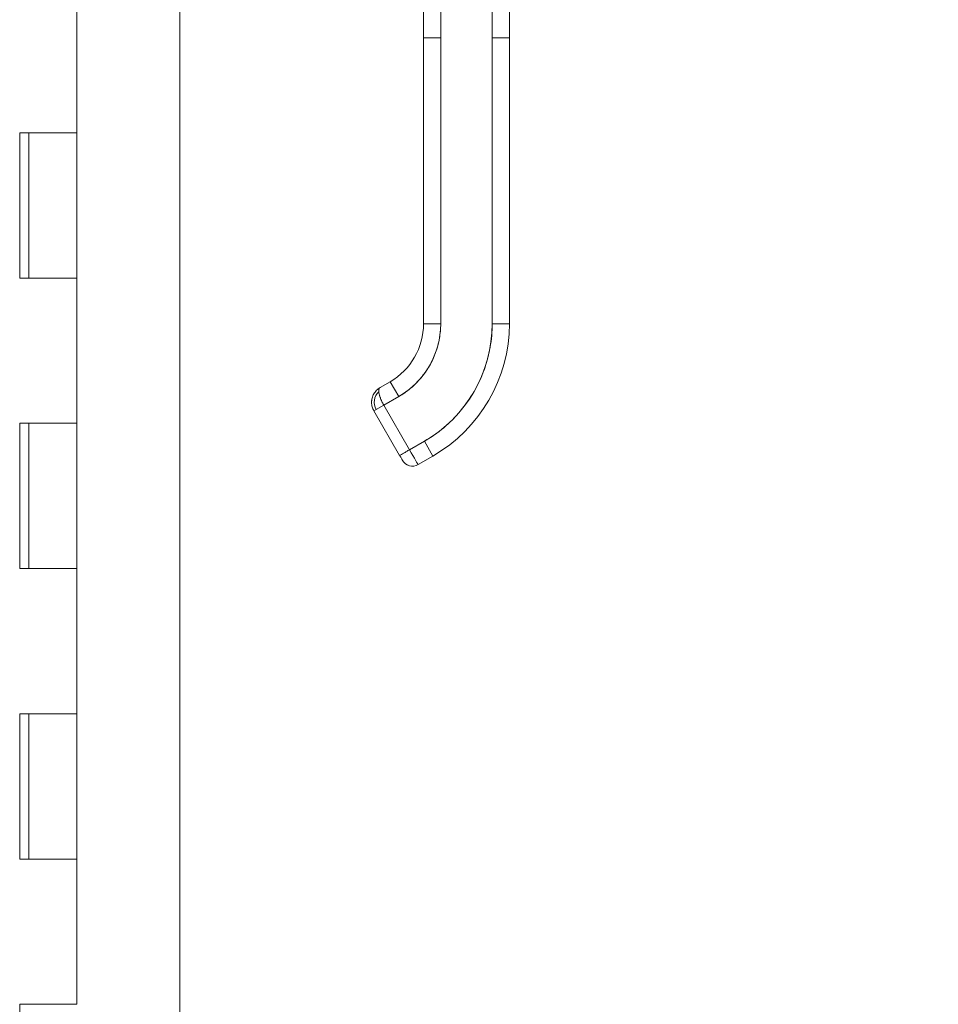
# Model space of a CAD drawing. Header units: inches. Extents: x 16 to 463, y 31 to 294.
# Tile 26 of 110: x 49.91 to 56.23, y 168.6 to 175.38. Entities that reach past the tile are written whole.
import ezdxf

# ---------------------------------------------------------------- set-up
doc = ezdxf.new("R2010")
doc.units = ezdxf.units.IN
doc.header["$LTSCALE"] = 28.571429
doc.header["$MEASUREMENT"] = 0
doc.layers.add('Dimension (ANSI)', color=7, linetype='Continuous', lineweight=5)
doc.layers.add('Visible (ANSI)', color=7, linetype='Continuous', lineweight=5)
doc.styles.add('ROMANS', font='romans.shx')
doc.dimstyles.new('Default (ANSI)', dxfattribs={"dimscale": 28.571429, "dimtxt": 0.1, "dimasz": 0.098425, "dimexe": 0.125, "dimexo": 0.0625, "dimgap": 0.031496, "dimtad": 0, "dimtih": 1, "dimtoh": 1, "dimrnd": 1e-08, "dimzin": 0, "dimdsep": 46, "dimtxsty": 'ROMANS', "dimcen": 0.09, "dimdle": 0.393701, "dimclrd": 256, "dimclre": 256, "dimclrt": 256, "dimadec": 0, "dimazin": 0, "dimtfac": 1, "dimtofl": 0, "dimtmove": 0, "dimatfit": 3, "dimfxl": 1, "dimtolj": 1, "dimtzin": 0, "dimlwd": -1, "dimlwe": -1, "dimarcsym": 0})

# ---------------------------------------------------------------- blocks, each defined once
blk = doc.blocks.new('*D31')
at = {"layer": 'Defpoints', "color": 0, "transparency": 16777216}
for p in [(50.3024, 217.6036), (68.1352, 217.6036), (50.3024, 139.6036)]:
    blk.add_point(p, dxfattribs=at)
at = {"layer": 'Dimension (ANSI)', "transparency": 16777216}
for p, q in [((52.0881, 217.6036), (71.7066, 217.6036)), ((68.1352, 214.7915), (68.1352, 185.694)), ((68.1352, 142.4158), (68.1352, 171.5133)), ((52.0881, 139.6036), (71.7066, 139.6036))]:
    blk.add_line(p, q, dxfattribs=at)
for points in [[(67.6665, 214.7915), (68.6039, 214.7915), (68.1352, 217.6036)], [(67.6665, 142.4158), (68.6039, 142.4158), (68.1352, 139.6036)]]:
    blk.add_solid(points, dxfattribs=at)
at = {"layer": 'Dimension (ANSI)', "transparency": 16777216, "insert": (68.1352, 178.6036), "char_height": 2.85714, "attachment_point": 5, "style": 'ROMANS'}
blk.add_mtext('\\A1;78.00\\PHINGE\\PHEIGHT', dxfattribs=at)

msp = doc.modelspace()

# ---------------------------------------------------------------- linework, layer by layer
at = {"layer": 'Visible (ANSI)'}
for p, q in [((51.0119, 218.5724), (51.0119, 138.6349)), ((52.6899, 175.2572), (52.6899, 176.1833)), ((52.808, 176.1833), (52.808, 175.2572)), ((53.1624, 175.2572), (53.1624, 176.1833)), ((53.2805, 176.1833), (53.2805, 175.2572)), ((50.3024, 174.6036), (50.3024, 175.6036)), ((52.6899, 175.2572), (52.808, 175.2572)), ((52.6899, 173.2887), (52.6899, 175.2572)), ((52.808, 175.2572), (52.6899, 175.2572)), ((52.6899, 175.2572), (52.6899, 174.8044)), ((52.808, 173.2887), (52.808, 175.2572)), ((52.808, 175.2572), (52.808, 173.2887)), ((53.1624, 175.2572), (53.2805, 175.2572)), ((53.2805, 175.2572), (53.1624, 175.2572)), ((53.1624, 173.2887), (53.1624, 175.2572)), ((53.1624, 175.2572), (53.1624, 173.2887)), ((53.2805, 175.2572), (53.2805, 173.2887)), ((53.2805, 173.2887), (53.2805, 175.2572)), ((52.6899, 174.8044), (52.6899, 174.706)), ((52.6899, 174.706), (52.6899, 174.0958)), ((49.9102, 173.6036), (49.9102, 174.6036)), ((49.9102, 174.6036), (49.9788, 174.6036)), ((49.9724, 173.6036), (49.9724, 174.6036)), ((50.3024, 174.6036), (49.9788, 174.6036)), ((49.9788, 174.6036), (50.3024, 174.6036)), ((50.3024, 173.6036), (50.3024, 174.6036)), ((52.6899, 174.0958), (52.6899, 173.9973)), ((52.6899, 173.9973), (52.6899, 173.3871)), ((49.9788, 173.6036), (49.9102, 173.6036)), ((49.9788, 173.6036), (50.3024, 173.6036)), ((50.3024, 173.6036), (49.9788, 173.6036)), ((50.3024, 172.6036), (50.3024, 173.6036)), ((52.6899, 173.3871), (52.6899, 173.2887)), ((52.6899, 173.2887), (52.808, 173.2887)), ((52.808, 173.2887), (52.6899, 173.2887)), ((53.1624, 173.2887), (53.2805, 173.2887)), ((53.2805, 173.2887), (53.1624, 173.2887)), ((52.3914, 172.8504), (52.4596, 172.8897)), ((52.4596, 172.8897), (52.3914, 172.8504)), ((52.5187, 172.7874), (52.4596, 172.8897)), ((52.4596, 172.8897), (52.5187, 172.7874)), ((52.4164, 172.7284), (52.5187, 172.7874)), ((52.5187, 172.7874), (52.4164, 172.7284)), ((52.4164, 172.7284), (52.3482, 172.689)), ((52.4164, 172.7284), (52.5935, 172.4215)), ((52.5935, 172.4215), (52.4164, 172.7284)), ((52.3482, 172.689), (52.5253, 172.3822)), ((52.5253, 172.3822), (52.3482, 172.689)), ((49.9102, 171.6036), (49.9102, 172.6036)), ((49.9102, 172.6036), (49.9788, 172.6036)), ((49.9724, 171.6036), (49.9724, 172.6036)), ((50.3024, 172.6036), (49.9788, 172.6036)), ((49.9788, 172.6036), (50.3024, 172.6036)), ((50.3024, 171.6036), (50.3024, 172.6036)), ((52.6958, 172.4806), (52.5935, 172.4215)), ((52.6958, 172.4806), (52.7549, 172.3783)), ((52.5253, 172.3822), (52.5935, 172.4215)), ((52.6526, 172.3192), (52.7549, 172.3783)), ((49.9788, 171.6036), (49.9102, 171.6036)), ((49.9788, 171.6036), (50.3024, 171.6036)), ((50.3024, 171.6036), (49.9788, 171.6036)), ((50.3024, 170.6036), (50.3024, 171.6036)), ((49.9102, 169.6036), (49.9102, 170.6036)), ((49.9102, 170.6036), (49.9788, 170.6036)), ((49.9724, 169.6036), (49.9724, 170.6036)), ((50.3024, 170.6036), (49.9788, 170.6036)), ((49.9788, 170.6036), (50.3024, 170.6036)), ((50.3024, 169.6036), (50.3024, 170.6036)), ((49.9788, 169.6036), (49.9102, 169.6036)), ((49.9788, 169.6036), (50.3024, 169.6036)), ((50.3024, 169.6036), (49.9788, 169.6036)), ((50.3024, 168.6036), (50.3024, 169.6036)), ((49.9102, 167.6036), (49.9102, 168.6036)), ((49.9102, 168.6036), (49.9788, 168.6036)), ((50.3024, 168.6036), (49.9788, 168.6036)), ((49.9788, 168.6036), (50.3024, 168.6036))]:
    msp.add_line(p, q, dxfattribs=at)
for centre, radius, start, end in [((52.2293, 173.2887), 0.4607, 300, 0), ((52.2293, 173.2887), 0.5788, 300, 0), ((52.2293, 173.2887), 0.9331, 300, 0), ((52.2293, 173.2887), 1.0512, 300, 0), ((52.2293, 173.2887), 1.0512, 300, 0), ((52.4505, 172.7481), 0.0996, 133.00124, 210), ((52.6132, 172.3874), 0.0787, 210, 300), ((52.6132, 172.3874), 0.0787, 209.99741, 300.00164)]:
    msp.add_arc(centre, radius, start, end, dxfattribs=at)
msp.add_ellipse((52.5935, 172.4215), major_axis=(0.0591, -0.1023), ratio=0.000028, start_param=0.000212, end_param=1.570585, dxfattribs=at)
for points, knots in [([(52.5187, 172.7874), (52.5479, 172.8043), (52.5752, 172.8234), (52.6009, 172.845), (52.6267, 172.8666), (52.6508, 172.8906), (52.6725, 172.9165), (52.6943, 172.9424), (52.7137, 172.9701), (52.7305, 172.9993), (52.7474, 173.0285), (52.7617, 173.0592), (52.7732, 173.091), (52.7848, 173.1228), (52.7935, 173.1556), (52.7993, 173.1887), (52.8052, 173.2218), (52.808, 173.255), (52.808, 173.2887)], [0, 0, 0, 0, 0.166667, 0.166667, 0.166667, 0.333333, 0.333333, 0.333333, 0.5, 0.5, 0.5, 0.666667, 0.666667, 0.666667, 0.833333, 0.833333, 0.833333, 1, 1, 1, 1]), ([(53.1624, 173.2887), (53.1623, 173.2341), (53.1577, 173.1804), (53.1483, 173.1271), (53.1389, 173.0738), (53.1248, 173.0209), (53.1062, 172.9697), (53.0876, 172.9185), (53.0645, 172.8691), (53.0373, 172.8221), (53.0102, 172.775), (52.9789, 172.7304), (52.9439, 172.6887), (52.9089, 172.647), (52.8701, 172.6083), (52.8286, 172.5735), (52.7872, 172.5387), (52.743, 172.5079), (52.6958, 172.4806)], [0, 0, 0, 0, 0.166667, 0.166667, 0.166667, 0.333333, 0.333333, 0.333333, 0.5, 0.5, 0.5, 0.666667, 0.666667, 0.666667, 0.833333, 0.833333, 0.833333, 1, 1, 1, 1]), ([(52.3912, 172.8503), (52.382, 172.8449), (52.3736, 172.8384), (52.3663, 172.8309), (52.3588, 172.8233), (52.3525, 172.8148), (52.3474, 172.8057), (52.3422, 172.7965), (52.3384, 172.7868), (52.3359, 172.7768), (52.3334, 172.7668), (52.3322, 172.7565), (52.3324, 172.7464), (52.3325, 172.7362), (52.334, 172.7262), (52.3366, 172.7166), (52.3393, 172.7069), (52.3432, 172.6976), (52.3482, 172.689)], [0.0010349, 0.0010349, 0.0010349, 0.0010349, 0.1666667, 0.1666667, 0.1666667, 0.3333333, 0.3333333, 0.3333333, 0.5, 0.5, 0.5, 0.6666667, 0.6666667, 0.6666667, 0.8333333, 0.8333333, 0.8333333, 1, 1, 1, 1]), ([(52.4164, 172.7284), (52.4115, 172.7369), (52.4069, 172.7457), (52.4027, 172.7545), (52.3986, 172.7633), (52.3949, 172.7722), (52.3919, 172.7807), (52.3889, 172.7891), (52.3865, 172.7972), (52.3849, 172.8049), (52.3833, 172.8125), (52.3824, 172.8197), (52.3823, 172.8258), (52.3822, 172.832), (52.3829, 172.8372), (52.3844, 172.8413), (52.3859, 172.8454), (52.3882, 172.8485), (52.3914, 172.8504)], [0, 0, 0, 0, 0.1666667, 0.1666667, 0.1666667, 0.3333333, 0.3333333, 0.3333333, 0.5, 0.5, 0.5, 0.6666667, 0.6666667, 0.6666667, 0.8333333, 0.8333333, 0.8333333, 1, 1, 1, 1]), ([(52.4006, 172.7592), (52.398, 172.7649), (52.3956, 172.7707), (52.3935, 172.7763), (52.3929, 172.7776), (52.3925, 172.779), (52.392, 172.7803), (52.3906, 172.7842), (52.3894, 172.788), (52.3883, 172.7917)], [0.1962481, 0.1962481, 0.1962481, 0.1962481, 0.306793, 0.306793, 0.306793, 0.3333333, 0.3333333, 0.3333333, 0.4098727, 0.4098727, 0.4098727, 0.4098727]), ([(52.5253, 172.3822), (52.5253, 172.3822), (52.5265, 172.3828), (52.5287, 172.3841), (52.5309, 172.3854), (52.5342, 172.3873), (52.5384, 172.3897), (52.5426, 172.3921), (52.5477, 172.3951), (52.5535, 172.3984), (52.5592, 172.4017), (52.5657, 172.4054), (52.5725, 172.4094), (52.5792, 172.4133), (52.5864, 172.4174), (52.5935, 172.4215)], [0.0000279, 0.0000279, 0.0000279, 0.0000279, 0.2, 0.2, 0.2, 0.4, 0.4, 0.4, 0.6, 0.6, 0.6, 0.8, 0.8, 0.8, 1, 1, 1, 1]), ([(52.5445, 172.349), (52.544, 172.3498), (52.5432, 172.3513), (52.541, 172.3551), (52.5396, 172.3575), (52.5363, 172.3631), (52.5345, 172.3663), (52.5306, 172.373), (52.5285, 172.3766), (52.5261, 172.3809), (52.5257, 172.3815), (52.5253, 172.3822)], [0, 0, 0, 0, 0.0321661, 0.0321661, 0.0639474, 0.0639474, 0.0958233, 0.0958233, 0.1277043, 0.1277043, 0.1332424, 0.1332424, 0.1332424, 0.1332424])]:
    msp.add_open_spline(points, degree=3, knots=knots, dxfattribs=at)
for points in [[(52.362, 172.8264), (52.3643, 172.8289), (52.3666, 172.8313), (52.3691, 172.8337)], [(52.3326, 172.7568), (52.3331, 172.7635), (52.3342, 172.7701), (52.3359, 172.7766)], [(52.5445, 172.349), (52.5448, 172.3484), (52.545, 172.3481), (52.545, 172.3481)], [(52.545, 172.3481), (52.545, 172.3481), (52.5448, 172.3484), (52.5445, 172.349)]]:
    msp.add_open_spline(points, degree=3, dxfattribs=at)

# ---------------------------------------------------------------- dimensions: what is measured, and where the dimension line sits
at = {"layer": 'Dimension (ANSI)'}
dim = msp.add_linear_dim(base=(68.1352, 217.6036), p1=(50.3024, 139.6036), p2=(50.3024, 217.6036), angle=90, text='<>\\PHINGE\\PHEIGHT', dimstyle='Default (ANSI)', override={"dimdec": 2, "dimtp": 0, "dimtm": 0, "dimtdec": 2, "dimatfit": 1}, dxfattribs=at)
dim.commit()
dim.dimension.update_dxf_attribs({"geometry": '*D31', "text_midpoint": (68.1352, 178.6036), "dimtype": 160})

doc.saveas('drawing.dxf')
